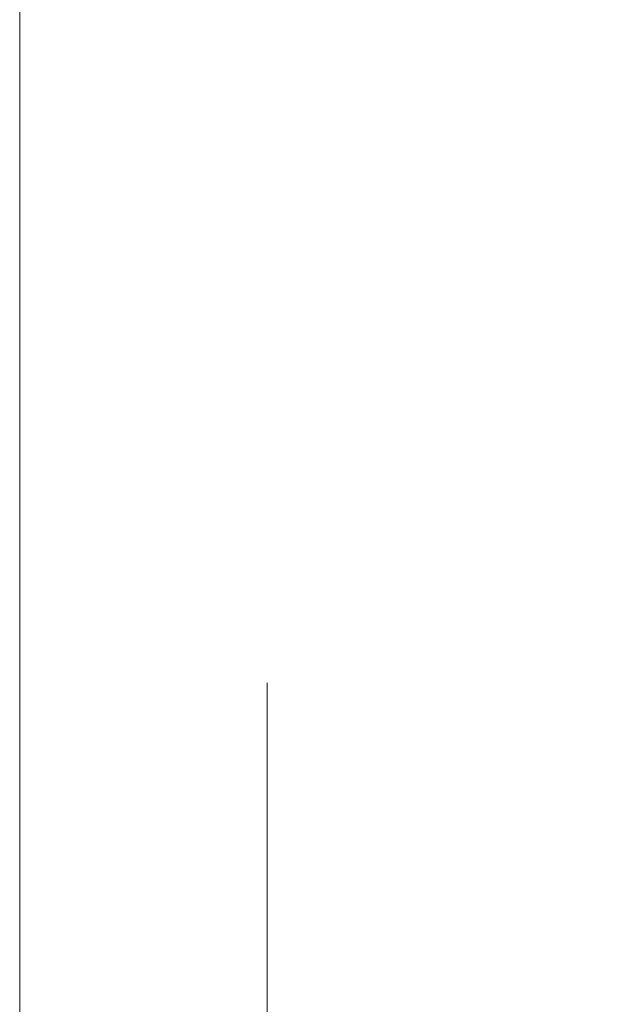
# Model space of a CAD drawing. Header units: millimetres. Extents: x 144573 to 336993, y 74252 to 247042.
# Tile 85 of 256: x 146721 to 146733, y 190108 to 190128. Entities that reach past the tile are written whole.
import ezdxf

# ---------------------------------------------------------------- set-up
doc = ezdxf.new("R2010")
doc.units = ezdxf.units.MM
doc.linetypes.add('ČÁRKOVANÁ', pattern=[19.049999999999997, 12.7, -6.35])
doc.layers.add('FASÁDA DETAILNÍ', color=255, linetype='Continuous', lineweight=0)

msp = doc.modelspace()

# ---------------------------------------------------------------- linework, layer by layer
at = {"layer": 'FASÁDA DETAILNÍ'}
msp.add_lwpolyline([(173301.4800355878, 174615.2586091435), (146721.4800355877, 174615.2586091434), (146721.4800355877, 198295.2586091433), (173301.4800355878, 198295.2586091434)], close=True, dxfattribs=at)
at = {"layer": 'FASÁDA DETAILNÍ', "linetype": 'ČÁRKOVANÁ', "ltscale": 5}
msp.add_lwpolyline([(173296.4800355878, 174620.2586091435), (146726.4800355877, 174620.2586091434), (146726.4800355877, 198290.2586091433), (173296.4800355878, 198290.2586091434)], close=True, dxfattribs=at)

doc.saveas('drawing.dxf')
